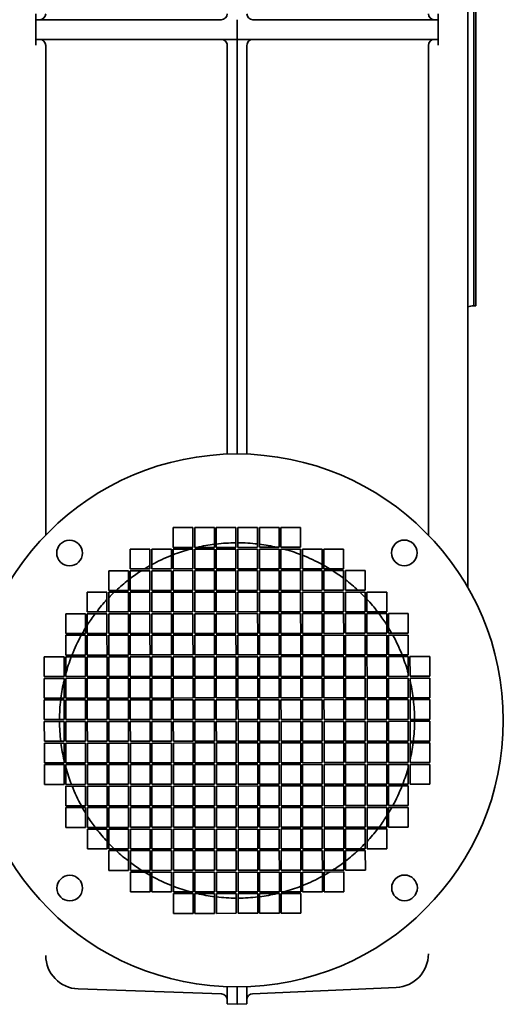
# Model space of a CAD drawing. Header units: millimetres. Extents: x 499 to 1181, y 133 to 1055.
# Tile 2 of 5: x 935 to 1181, y 141 to 640. Entities that reach past the tile are written whole.
import ezdxf

# ---------------------------------------------------------------- set-up
doc = ezdxf.new("R2010")
doc.units = ezdxf.units.MM
doc.header["$LTSCALE"] = 4
doc.layers.add('Krawędzie widoczne(ISO)', color=7, linetype='Continuous', lineweight=35, true_color=0x262659)

msp = doc.modelspace()

# ---------------------------------------------------------------- linework, layer by layer
at = {"layer": 'Krawędzie widoczne(ISO)'}
for p, q in [((1162.5, 955.82), (1162.5, 352.17)), ((1165.5, 774.82), (1165.5, 494.82)), ((1165.6, 774.82), (1165.6, 494.82)), ((1166.5, 774.82), (1166.5, 494.82)), ((943.5, 642.75), (943.5, 639.82)), ((943.5, 639.82), (964.73, 639.82)), ((943.5, 639.82), (943.5, 629.82)), ((1037.5, 639.82), (964.73, 639.82)), ((1045.5, 629.82), (1045.5, 639.82)), ((1126.27, 639.82), (1053.5, 639.82)), ((1126.27, 639.82), (1147.5, 639.82)), ((1147.5, 639.82), (1147.5, 642.75)), ((1147.5, 639.82), (1147.5, 629.82)), ((943.5, 629.82), (943.5, 626.89)), ((964.73, 629.82), (943.5, 629.82)), ((964.73, 629.82), (1045.5, 629.82)), ((1045.5, 419.82), (1045.5, 629.82)), ((1045.5, 629.82), (1126.27, 629.82)), ((1147.5, 629.82), (1126.27, 629.82)), ((1147.5, 626.89), (1147.5, 629.82)), ((948.5, 395.57), (948.5, 626.82)), ((1040.5, 626.82), (1040.5, 419.73)), ((1050.5, 419.73), (1050.5, 626.82)), ((1142.5, 626.82), (1142.5, 395.33)), ((1165.5, 494.92), (1165.6, 494.82)), ((1165.6, 494.82), (1166.5, 494.82)), ((948.5, 395.57), (948.5, 378.71)), ((1142.5, 378.71), (1142.5, 395.33)), ((1013.14, 382.5), (1023.14, 382.51)), ((1013.14, 372.5), (1013.14, 382.5)), ((1023.14, 382.51), (1023.14, 372.51)), ((1024.04, 372.51), (1024.04, 382.51)), ((1024.04, 382.51), (1034.04, 382.51)), ((1034.04, 382.51), (1034.04, 372.51)), ((1034.94, 382.51), (1044.94, 382.52)), ((1034.94, 372.51), (1034.94, 382.51)), ((1044.94, 382.52), (1044.94, 372.52)), ((1045.94, 382.52), (1055.94, 382.53)), ((1045.94, 372.52), (1045.94, 382.52)), ((1055.94, 382.53), (1055.94, 372.53)), ((1056.84, 372.53), (1056.84, 382.53)), ((1056.84, 382.53), (1066.84, 382.53)), ((1066.84, 382.53), (1066.84, 372.53)), ((1067.74, 372.54), (1067.74, 382.54)), ((1067.74, 382.54), (1077.74, 382.54)), ((1077.74, 382.54), (1077.74, 372.54)), ((991.35, 361.59), (991.34, 371.59)), ((991.34, 371.59), (1001.34, 371.59)), ((1001.34, 371.59), (1001.35, 361.59)), ((1002.24, 371.59), (1012.24, 371.6)), ((1002.25, 361.59), (1002.24, 371.59)), ((1012.24, 371.6), (1012.25, 361.6)), ((1023.14, 372.51), (1013.14, 372.5)), ((1013.14, 371.6), (1023.14, 371.61)), ((1013.15, 361.6), (1013.14, 371.6)), ((1023.14, 371.61), (1023.15, 361.61)), ((1034.04, 372.51), (1024.04, 372.51)), ((1024.05, 361.61), (1024.04, 371.61)), ((1024.04, 371.61), (1034.04, 371.61)), ((1034.04, 371.61), (1034.05, 361.61)), ((1044.94, 372.52), (1034.94, 372.51)), ((1034.94, 371.61), (1044.94, 371.62)), ((1034.95, 361.61), (1034.94, 371.61)), ((1044.94, 371.62), (1044.95, 361.62)), ((1055.94, 372.53), (1045.94, 372.52)), ((1045.94, 371.62), (1055.94, 371.63)), ((1045.95, 361.62), (1045.94, 371.62)), ((1055.94, 371.63), (1055.95, 361.63)), ((1066.84, 372.53), (1056.84, 372.53)), ((1056.85, 361.63), (1056.84, 371.63)), ((1056.84, 371.63), (1066.84, 371.63)), ((1066.84, 371.63), (1066.85, 361.63)), ((1077.74, 372.54), (1067.74, 372.54)), ((1067.74, 371.64), (1077.74, 371.64)), ((1067.75, 361.64), (1067.74, 371.64)), ((1077.74, 371.64), (1077.75, 361.64)), ((1078.64, 371.64), (1088.64, 371.65)), ((1078.65, 361.64), (1078.64, 371.64)), ((1088.64, 371.65), (1088.65, 361.65)), ((1089.54, 371.65), (1099.54, 371.66)), ((1089.55, 361.65), (1089.54, 371.65)), ((1099.54, 371.66), (1099.55, 361.66)), ((980.46, 350.68), (980.45, 360.68)), ((980.45, 360.68), (990.45, 360.68)), ((990.45, 360.68), (990.46, 350.68)), ((1001.35, 361.59), (991.35, 361.59)), ((991.36, 350.69), (991.35, 360.69)), ((991.35, 360.69), (1001.35, 360.69)), ((1001.35, 360.69), (1001.36, 350.69)), ((1012.25, 361.6), (1002.25, 361.59)), ((1002.25, 360.69), (1012.25, 360.7)), ((1002.26, 350.69), (1002.25, 360.69)), ((1012.25, 360.7), (1012.26, 350.7)), ((1023.15, 361.61), (1013.15, 361.6)), ((1013.15, 360.7), (1023.15, 360.71)), ((1013.16, 350.7), (1013.15, 360.7)), ((1023.15, 360.71), (1023.16, 350.71)), ((1034.05, 361.61), (1024.05, 361.61)), ((1024.06, 350.71), (1024.05, 360.71)), ((1024.05, 360.71), (1034.05, 360.71)), ((1034.05, 360.71), (1034.06, 350.71)), ((1044.95, 361.62), (1034.95, 361.61)), ((1034.95, 360.71), (1044.95, 360.72)), ((1034.96, 350.71), (1034.95, 360.71)), ((1044.95, 360.72), (1044.96, 350.72)), ((1055.95, 361.63), (1045.95, 361.62)), ((1045.95, 360.72), (1055.95, 360.73)), ((1045.96, 350.72), (1045.95, 360.72)), ((1055.95, 360.73), (1055.96, 350.73)), ((1066.85, 361.63), (1056.85, 361.63)), ((1056.86, 350.73), (1056.85, 360.73)), ((1056.85, 360.73), (1066.85, 360.73)), ((1066.85, 360.73), (1066.86, 350.73)), ((1077.75, 361.64), (1067.75, 361.64)), ((1067.76, 350.74), (1067.75, 360.74)), ((1067.75, 360.74), (1077.75, 360.74)), ((1077.75, 360.74), (1077.76, 350.74)), ((1088.65, 361.65), (1078.65, 361.64)), ((1078.65, 360.74), (1088.65, 360.75)), ((1078.66, 350.74), (1078.65, 360.74)), ((1088.65, 360.75), (1088.66, 350.75)), ((1099.55, 361.66), (1089.55, 361.65)), ((1089.55, 360.75), (1099.55, 360.76)), ((1089.56, 350.75), (1089.55, 360.75)), ((1099.55, 360.76), (1099.56, 350.76)), ((1100.46, 350.76), (1100.45, 360.76)), ((1100.45, 360.76), (1110.45, 360.76)), ((1110.45, 360.76), (1110.46, 350.76)), ((969.56, 349.77), (979.56, 349.78)), ((969.56, 339.77), (969.56, 349.77)), ((979.56, 349.78), (979.56, 339.78)), ((990.46, 350.68), (980.46, 350.68)), ((980.46, 339.78), (980.46, 349.78)), ((980.46, 349.78), (990.46, 349.78)), ((990.46, 349.78), (990.46, 339.78)), ((1001.36, 350.69), (991.36, 350.69)), ((991.36, 339.79), (991.36, 349.79)), ((991.36, 349.79), (1001.36, 349.79)), ((1001.36, 349.79), (1001.36, 339.79)), ((1012.26, 350.7), (1002.26, 350.69)), ((1002.26, 349.79), (1012.26, 349.8)), ((1002.26, 339.79), (1002.26, 349.79)), ((1012.26, 349.8), (1012.26, 339.8)), ((1023.16, 350.71), (1013.16, 350.7)), ((1013.16, 349.8), (1023.16, 349.81)), ((1013.16, 339.8), (1013.16, 349.8)), ((1023.16, 349.81), (1023.16, 339.81)), ((1034.06, 350.71), (1024.06, 350.71)), ((1024.06, 339.81), (1024.06, 349.81)), ((1024.06, 349.81), (1034.06, 349.81)), ((1034.06, 349.81), (1034.06, 339.81)), ((1044.96, 350.72), (1034.96, 350.71)), ((1034.96, 349.81), (1044.96, 349.82)), ((1034.96, 339.81), (1034.96, 349.81)), ((1044.96, 349.82), (1044.96, 339.82)), ((1055.96, 350.73), (1045.96, 350.72)), ((1045.96, 349.82), (1055.96, 349.83)), ((1045.96, 339.82), (1045.96, 349.82)), ((1055.96, 349.83), (1055.96, 339.83)), ((1066.86, 350.73), (1056.86, 350.73)), ((1056.86, 339.83), (1056.86, 349.83)), ((1056.86, 349.83), (1066.86, 349.83)), ((1066.86, 349.83), (1066.86, 339.83)), ((1077.76, 350.74), (1067.76, 350.74)), ((1067.76, 339.84), (1067.76, 349.84)), ((1067.76, 349.84), (1077.76, 349.84)), ((1077.76, 349.84), (1077.76, 339.84)), ((1088.66, 350.75), (1078.66, 350.74)), ((1078.66, 349.84), (1088.66, 349.85)), ((1078.66, 339.84), (1078.66, 349.84)), ((1088.66, 349.85), (1088.66, 339.85)), ((1099.56, 350.76), (1089.56, 350.75)), ((1089.56, 349.85), (1099.56, 349.86)), ((1089.56, 339.85), (1089.56, 349.85)), ((1099.56, 349.86), (1099.56, 339.86)), ((1110.46, 350.76), (1100.46, 350.76)), ((1100.46, 339.86), (1100.46, 349.86)), ((1100.46, 349.86), (1110.46, 349.86)), ((1110.46, 349.86), (1110.46, 339.86)), ((1111.36, 349.86), (1121.36, 349.87)), ((1111.36, 339.86), (1111.36, 349.86)), ((1121.36, 349.87), (1121.36, 339.87)), ((979.56, 339.78), (969.56, 339.77)), ((990.46, 339.78), (980.46, 339.78)), ((1001.36, 339.79), (991.36, 339.79)), ((1012.26, 339.8), (1002.26, 339.79)), ((1023.16, 339.81), (1013.16, 339.8)), ((1034.06, 339.81), (1024.06, 339.81)), ((1044.96, 339.82), (1034.96, 339.81)), ((1055.96, 339.83), (1045.96, 339.82)), ((1066.86, 339.83), (1056.86, 339.83)), ((1077.76, 339.84), (1067.76, 339.84)), ((1088.66, 339.85), (1078.66, 339.84)), ((1099.56, 339.86), (1089.56, 339.85)), ((1110.46, 339.86), (1100.46, 339.86)), ((1121.36, 339.87), (1111.36, 339.86)), ((958.66, 338.86), (968.66, 338.87)), ((958.67, 328.86), (958.66, 338.86)), ((968.66, 338.87), (968.67, 328.87)), ((969.56, 338.87), (979.56, 338.88)), ((969.57, 328.87), (969.56, 338.87)), ((979.56, 338.88), (979.57, 328.88)), ((980.47, 328.88), (980.46, 338.88)), ((980.46, 338.88), (990.46, 338.88)), ((990.46, 338.88), (990.47, 328.88)), ((991.37, 328.89), (991.36, 338.89)), ((991.36, 338.89), (1001.36, 338.89)), ((1001.36, 338.89), (1001.37, 328.89)), ((1002.26, 338.89), (1012.26, 338.9)), ((1002.27, 328.89), (1002.26, 338.89)), ((1012.26, 338.9), (1012.27, 328.9)), ((1013.16, 338.9), (1023.16, 338.91)), ((1013.17, 328.9), (1013.16, 338.9)), ((1023.16, 338.91), (1023.17, 328.91)), ((1024.07, 328.91), (1024.06, 338.91)), ((1024.06, 338.91), (1034.06, 338.91)), ((1034.06, 338.91), (1034.07, 328.91)), ((1034.96, 338.91), (1044.96, 338.92)), ((1034.97, 328.91), (1034.96, 338.91)), ((1044.96, 338.92), (1044.97, 328.92)), ((1045.96, 338.92), (1055.96, 338.93)), ((1045.97, 328.92), (1045.96, 338.92)), ((1055.96, 338.93), (1055.97, 328.93)), ((1056.87, 328.93), (1056.86, 338.93)), ((1056.86, 338.93), (1066.86, 338.93)), ((1066.86, 338.93), (1066.87, 328.93)), ((1067.77, 328.94), (1067.76, 338.94)), ((1067.76, 338.94), (1077.76, 338.94)), ((1077.76, 338.94), (1077.77, 328.94)), ((1078.66, 338.94), (1088.66, 338.95)), ((1078.67, 328.94), (1078.66, 338.94)), ((1088.66, 338.95), (1088.67, 328.95)), ((1089.56, 338.95), (1099.56, 338.96)), ((1089.57, 328.95), (1089.56, 338.95)), ((1099.56, 338.96), (1099.57, 328.96)), ((1100.47, 328.96), (1100.46, 338.96)), ((1100.46, 338.96), (1110.46, 338.96)), ((1110.46, 338.96), (1110.47, 328.96)), ((1111.36, 338.96), (1121.36, 338.97)), ((1111.37, 328.96), (1111.36, 338.96)), ((1121.36, 338.97), (1121.37, 328.97)), ((1122.26, 338.97), (1132.26, 338.98)), ((1122.27, 328.97), (1122.26, 338.97)), ((1132.26, 338.98), (1132.27, 328.98)), ((968.67, 328.87), (958.67, 328.86)), ((958.67, 327.96), (968.67, 327.97)), ((958.68, 317.96), (958.67, 327.96)), ((968.67, 327.97), (968.68, 317.97)), ((979.57, 328.88), (969.57, 328.87)), ((969.57, 327.97), (979.57, 327.98)), ((969.58, 317.97), (969.57, 327.97)), ((979.57, 327.98), (979.58, 317.98)), ((990.47, 328.88), (980.47, 328.88)), ((980.48, 317.98), (980.47, 327.98)), ((980.47, 327.98), (990.47, 327.98)), ((990.47, 327.98), (990.48, 317.98)), ((1001.37, 328.89), (991.37, 328.89)), ((991.38, 317.99), (991.37, 327.99)), ((991.37, 327.99), (1001.37, 327.99)), ((1001.37, 327.99), (1001.38, 317.99)), ((1012.27, 328.9), (1002.27, 328.89)), ((1002.27, 327.99), (1012.27, 328)), ((1002.28, 317.99), (1002.27, 327.99)), ((1012.27, 328), (1012.28, 318)), ((1023.17, 328.91), (1013.17, 328.9)), ((1013.17, 328), (1023.17, 328.01)), ((1013.18, 318), (1013.17, 328)), ((1023.17, 328.01), (1023.18, 318.01)), ((1034.07, 328.91), (1024.07, 328.91)), ((1024.08, 318.01), (1024.07, 328.01)), ((1024.07, 328.01), (1034.07, 328.01)), ((1034.07, 328.01), (1034.08, 318.01)), ((1044.97, 328.92), (1034.97, 328.91)), ((1034.97, 328.01), (1044.97, 328.02)), ((1034.98, 318.01), (1034.97, 328.01)), ((1044.97, 328.02), (1044.98, 318.02)), ((1055.97, 328.93), (1045.97, 328.92)), ((1045.97, 328.02), (1055.97, 328.03)), ((1045.98, 318.02), (1045.97, 328.02)), ((1055.97, 328.03), (1055.98, 318.03)), ((1066.87, 328.93), (1056.87, 328.93)), ((1056.88, 318.03), (1056.87, 328.03)), ((1056.87, 328.03), (1066.87, 328.03)), ((1066.87, 328.03), (1066.88, 318.03)), ((1077.77, 328.94), (1067.77, 328.94)), ((1067.78, 318.04), (1067.77, 328.04)), ((1067.77, 328.04), (1077.77, 328.04)), ((1077.77, 328.04), (1077.78, 318.04)), ((1088.67, 328.95), (1078.67, 328.94)), ((1078.67, 328.04), (1088.67, 328.05)), ((1078.68, 318.04), (1078.67, 328.04)), ((1088.67, 328.05), (1088.68, 318.05)), ((1099.57, 328.96), (1089.57, 328.95)), ((1089.57, 328.05), (1099.57, 328.06)), ((1089.58, 318.05), (1089.57, 328.05)), ((1099.57, 328.06), (1099.58, 318.06)), ((1110.47, 328.96), (1100.47, 328.96)), ((1100.48, 318.06), (1100.47, 328.06)), ((1100.47, 328.06), (1110.47, 328.06)), ((1110.47, 328.06), (1110.48, 318.06)), ((1121.37, 328.97), (1111.37, 328.96)), ((1111.37, 328.06), (1121.37, 328.07)), ((1111.38, 318.06), (1111.37, 328.06)), ((1121.37, 328.07), (1121.38, 318.07)), ((1132.27, 328.98), (1122.27, 328.97)), ((1122.27, 328.07), (1132.27, 328.08)), ((1122.28, 318.07), (1122.27, 328.07)), ((1132.27, 328.08), (1132.28, 318.08)), ((947.79, 307.06), (947.78, 317.06)), ((947.78, 317.06), (957.78, 317.06)), ((957.78, 317.06), (957.79, 307.06)), ((968.68, 317.97), (958.68, 317.96)), ((958.68, 317.06), (968.68, 317.07)), ((958.69, 307.06), (958.68, 317.06)), ((968.68, 317.07), (968.69, 307.07)), ((979.58, 317.98), (969.58, 317.97)), ((969.58, 317.07), (979.58, 317.08)), ((969.59, 307.07), (969.58, 317.07)), ((979.58, 317.08), (979.59, 307.08)), ((990.48, 317.98), (980.48, 317.98)), ((980.49, 307.08), (980.48, 317.08)), ((980.48, 317.08), (990.48, 317.08)), ((990.48, 317.08), (990.49, 307.08)), ((1001.38, 317.99), (991.38, 317.99)), ((991.39, 307.09), (991.38, 317.09)), ((991.38, 317.09), (1001.38, 317.09)), ((1001.38, 317.09), (1001.39, 307.09)), ((1012.28, 318), (1002.28, 317.99)), ((1002.28, 317.09), (1012.28, 317.1)), ((1002.29, 307.09), (1002.28, 317.09)), ((1012.28, 317.1), (1012.29, 307.1)), ((1023.18, 318.01), (1013.18, 318)), ((1013.18, 317.1), (1023.18, 317.11)), ((1013.19, 307.1), (1013.18, 317.1)), ((1023.18, 317.11), (1023.19, 307.11)), ((1034.08, 318.01), (1024.08, 318.01)), ((1024.09, 307.11), (1024.08, 317.11)), ((1024.08, 317.11), (1034.08, 317.11)), ((1034.08, 317.11), (1034.09, 307.11)), ((1044.98, 318.02), (1034.98, 318.01)), ((1034.98, 317.11), (1044.98, 317.12)), ((1034.99, 307.11), (1034.98, 317.11)), ((1044.98, 317.12), (1044.99, 307.12)), ((1055.98, 318.03), (1045.98, 318.02)), ((1045.98, 317.12), (1055.98, 317.13)), ((1045.99, 307.12), (1045.98, 317.12)), ((1055.98, 317.13), (1055.99, 307.13)), ((1066.88, 318.03), (1056.88, 318.03)), ((1056.89, 307.13), (1056.88, 317.13)), ((1056.88, 317.13), (1066.88, 317.13)), ((1066.88, 317.13), (1066.89, 307.13)), ((1077.78, 318.04), (1067.78, 318.04)), ((1067.79, 307.14), (1067.78, 317.14)), ((1067.78, 317.14), (1077.78, 317.14)), ((1077.78, 317.14), (1077.79, 307.14)), ((1088.68, 318.05), (1078.68, 318.04)), ((1078.68, 317.14), (1088.68, 317.15)), ((1078.69, 307.14), (1078.68, 317.14)), ((1088.68, 317.15), (1088.69, 307.15)), ((1099.58, 318.06), (1089.58, 318.05)), ((1089.58, 317.15), (1099.58, 317.16)), ((1089.59, 307.15), (1089.58, 317.15)), ((1099.58, 317.16), (1099.59, 307.16)), ((1110.48, 318.06), (1100.48, 318.06)), ((1100.49, 307.16), (1100.48, 317.16)), ((1100.48, 317.16), (1110.48, 317.16)), ((1110.48, 317.16), (1110.49, 307.16)), ((1121.38, 318.07), (1111.38, 318.06)), ((1111.38, 317.16), (1121.38, 317.17)), ((1111.39, 307.16), (1111.38, 317.16)), ((1121.38, 317.17), (1121.39, 307.17)), ((1132.28, 318.08), (1122.28, 318.07)), ((1122.28, 317.17), (1132.28, 317.18)), ((1122.29, 307.17), (1122.28, 317.17)), ((1132.28, 317.18), (1132.29, 307.18)), ((1133.19, 307.18), (1133.18, 317.18)), ((1133.18, 317.18), (1143.18, 317.18)), ((1143.18, 317.18), (1143.19, 307.18)), ((957.79, 307.06), (947.79, 307.06)), ((947.79, 296.16), (947.79, 306.16)), ((947.79, 306.16), (957.79, 306.16)), ((957.79, 306.16), (957.79, 296.16)), ((968.69, 307.07), (958.69, 307.06)), ((958.69, 306.16), (968.69, 306.17)), ((958.69, 296.16), (958.69, 306.16)), ((968.69, 306.17), (968.69, 296.17)), ((979.59, 307.08), (969.59, 307.07)), ((969.59, 306.17), (979.59, 306.18)), ((969.59, 296.17), (969.59, 306.17)), ((979.59, 306.18), (979.59, 296.18)), ((990.49, 307.08), (980.49, 307.08)), ((980.49, 296.18), (980.49, 306.18)), ((980.49, 306.18), (990.49, 306.18)), ((990.49, 306.18), (990.49, 296.18)), ((1001.39, 307.09), (991.39, 307.09)), ((991.39, 296.19), (991.39, 306.19)), ((991.39, 306.19), (1001.39, 306.19)), ((1001.39, 306.19), (1001.39, 296.19)), ((1012.29, 307.1), (1002.29, 307.09)), ((1002.29, 306.19), (1012.29, 306.2)), ((1002.29, 296.19), (1002.29, 306.19)), ((1012.29, 306.2), (1012.29, 296.2)), ((1023.19, 307.11), (1013.19, 307.1)), ((1013.19, 306.2), (1023.19, 306.21)), ((1013.19, 296.2), (1013.19, 306.2)), ((1023.19, 306.21), (1023.19, 296.21)), ((1034.09, 307.11), (1024.09, 307.11)), ((1024.09, 296.21), (1024.09, 306.21)), ((1024.09, 306.21), (1034.09, 306.21)), ((1034.09, 306.21), (1034.09, 296.21)), ((1044.99, 307.12), (1034.99, 307.11)), ((1034.99, 306.21), (1044.99, 306.22)), ((1034.99, 296.21), (1034.99, 306.21)), ((1044.99, 306.22), (1044.99, 296.22)), ((1055.99, 307.13), (1045.99, 307.12)), ((1045.99, 306.22), (1055.99, 306.23)), ((1045.99, 296.22), (1045.99, 306.22)), ((1055.99, 306.23), (1055.99, 296.23)), ((1066.89, 307.13), (1056.89, 307.13)), ((1056.89, 296.23), (1056.89, 306.23)), ((1056.89, 306.23), (1066.89, 306.23)), ((1066.89, 306.23), (1066.89, 296.23)), ((1077.79, 307.14), (1067.79, 307.14)), ((1067.79, 296.24), (1067.79, 306.24)), ((1067.79, 306.24), (1077.79, 306.24)), ((1077.79, 306.24), (1077.79, 296.24)), ((1088.69, 307.15), (1078.69, 307.14)), ((1078.69, 306.24), (1088.69, 306.25)), ((1078.69, 296.24), (1078.69, 306.24)), ((1088.69, 306.25), (1088.69, 296.25)), ((1099.59, 307.16), (1089.59, 307.15)), ((1089.59, 306.25), (1099.59, 306.26)), ((1089.59, 296.25), (1089.59, 306.25)), ((1099.59, 306.26), (1099.59, 296.26)), ((1110.49, 307.16), (1100.49, 307.16)), ((1100.49, 296.26), (1100.49, 306.26)), ((1100.49, 306.26), (1110.49, 306.26)), ((1110.49, 306.26), (1110.49, 296.26)), ((1121.39, 307.17), (1111.39, 307.16)), ((1111.39, 306.26), (1121.39, 306.27)), ((1111.39, 296.26), (1111.39, 306.26)), ((1121.39, 306.27), (1121.39, 296.27)), ((1132.29, 307.18), (1122.29, 307.17)), ((1122.29, 306.27), (1132.29, 306.28)), ((1122.29, 296.27), (1122.29, 306.27)), ((1132.29, 306.28), (1132.29, 296.28)), ((1143.19, 307.18), (1133.19, 307.18)), ((1133.19, 306.28), (1143.19, 306.28)), ((1133.19, 296.28), (1133.19, 306.28)), ((1143.19, 306.28), (1143.19, 296.28)), ((957.79, 296.16), (947.79, 296.16)), ((947.8, 285.26), (947.79, 295.26)), ((947.79, 295.26), (957.79, 295.26)), ((957.79, 295.26), (957.8, 285.26)), ((968.69, 296.17), (958.69, 296.16)), ((958.69, 295.26), (968.69, 295.27)), ((958.7, 285.26), (958.69, 295.26)), ((968.69, 295.27), (968.7, 285.27)), ((979.59, 296.18), (969.59, 296.17)), ((969.59, 295.27), (979.59, 295.28)), ((969.6, 285.27), (969.59, 295.27)), ((979.59, 295.28), (979.6, 285.28)), ((990.49, 296.18), (980.49, 296.18)), ((980.5, 285.28), (980.49, 295.28)), ((980.49, 295.28), (990.49, 295.28)), ((990.49, 295.28), (990.5, 285.28)), ((1001.39, 296.19), (991.39, 296.19)), ((991.4, 285.29), (991.39, 295.29)), ((991.39, 295.29), (1001.39, 295.29)), ((1001.39, 295.29), (1001.4, 285.29)), ((1012.29, 296.2), (1002.29, 296.19)), ((1002.29, 295.29), (1012.29, 295.3)), ((1002.3, 285.29), (1002.29, 295.29)), ((1012.29, 295.3), (1012.3, 285.3)), ((1023.19, 296.21), (1013.19, 296.2)), ((1013.19, 295.3), (1023.19, 295.31)), ((1013.2, 285.3), (1013.19, 295.3)), ((1023.19, 295.31), (1023.2, 285.31)), ((1034.09, 296.21), (1024.09, 296.21)), ((1024.1, 285.31), (1024.09, 295.31)), ((1024.09, 295.31), (1034.09, 295.31)), ((1034.09, 295.31), (1034.1, 285.31)), ((1044.99, 296.22), (1034.99, 296.21)), ((1034.99, 295.31), (1044.99, 295.32)), ((1035, 285.31), (1034.99, 295.31)), ((1044.99, 295.32), (1045, 285.32)), ((1055.99, 296.23), (1045.99, 296.22)), ((1045.99, 295.32), (1055.99, 295.33)), ((1046, 285.32), (1045.99, 295.32)), ((1055.99, 295.33), (1056, 285.33)), ((1066.89, 296.23), (1056.89, 296.23)), ((1056.9, 285.33), (1056.89, 295.33)), ((1056.89, 295.33), (1066.89, 295.33)), ((1066.89, 295.33), (1066.9, 285.33)), ((1077.79, 296.24), (1067.79, 296.24)), ((1067.79, 295.34), (1077.79, 295.34)), ((1067.8, 285.34), (1067.79, 295.34)), ((1077.79, 295.34), (1077.8, 285.34)), ((1088.69, 296.25), (1078.69, 296.24)), ((1078.69, 295.34), (1088.69, 295.35)), ((1078.7, 285.34), (1078.69, 295.34)), ((1088.69, 295.35), (1088.7, 285.35)), ((1099.59, 296.26), (1089.59, 296.25)), ((1089.59, 295.35), (1099.59, 295.36)), ((1089.6, 285.35), (1089.59, 295.35)), ((1099.59, 295.36), (1099.6, 285.36)), ((1110.49, 296.26), (1100.49, 296.26)), ((1100.5, 285.36), (1100.49, 295.36)), ((1100.49, 295.36), (1110.49, 295.36)), ((1110.49, 295.36), (1110.5, 285.36)), ((1121.39, 296.27), (1111.39, 296.26)), ((1111.39, 295.36), (1121.39, 295.37)), ((1111.4, 285.36), (1111.39, 295.36)), ((1121.39, 295.37), (1121.4, 285.37)), ((1132.29, 296.28), (1122.29, 296.27)), ((1122.29, 295.37), (1132.29, 295.38)), ((1122.3, 285.37), (1122.29, 295.37)), ((1132.29, 295.38), (1132.3, 285.38)), ((1143.19, 296.28), (1133.19, 296.28)), ((1133.19, 295.38), (1143.19, 295.38)), ((1133.2, 285.38), (1133.19, 295.38)), ((1143.19, 295.38), (1143.2, 285.38)), ((957.8, 285.26), (947.8, 285.26)), ((968.7, 285.27), (958.7, 285.26)), ((979.6, 285.28), (969.6, 285.27)), ((990.5, 285.28), (980.5, 285.28)), ((1001.4, 285.29), (991.4, 285.29)), ((1012.3, 285.3), (1002.3, 285.29)), ((1023.2, 285.31), (1013.2, 285.3)), ((1034.1, 285.31), (1024.1, 285.31)), ((1024.1, 284.31), (1034.1, 284.31)), ((1034.1, 284.31), (1034.11, 274.31)), ((1045, 285.32), (1035, 285.31)), ((1035, 284.31), (1045, 284.32)), ((1035.01, 274.31), (1035, 284.31)), ((1045, 284.32), (1045.01, 274.32)), ((1056, 285.33), (1046, 285.32)), ((1046, 284.32), (1056, 284.33)), ((1046.01, 274.32), (1046, 284.32)), ((1056, 284.33), (1056.01, 274.33)), ((1066.9, 285.33), (1056.9, 285.33)), ((1056.91, 274.33), (1056.9, 284.33)), ((1056.9, 284.33), (1066.9, 284.33)), ((1066.9, 284.33), (1066.91, 274.33)), ((1077.8, 285.34), (1067.8, 285.34)), ((1067.81, 274.34), (1067.8, 284.34)), ((1067.8, 284.34), (1077.8, 284.34)), ((1077.8, 284.34), (1077.81, 274.34)), ((1088.7, 285.35), (1078.7, 285.34)), ((1078.7, 284.34), (1088.7, 284.35)), ((1078.71, 274.34), (1078.7, 284.34)), ((1088.7, 284.35), (1088.71, 274.35)), ((1099.6, 285.36), (1089.6, 285.35)), ((1089.6, 284.35), (1099.6, 284.36)), ((1089.61, 274.35), (1089.6, 284.35)), ((1099.6, 284.36), (1099.61, 274.36)), ((1110.5, 285.36), (1100.5, 285.36)), ((1100.51, 274.36), (1100.5, 284.36)), ((1100.5, 284.36), (1110.5, 284.36)), ((1110.5, 284.36), (1110.51, 274.36)), ((1121.4, 285.37), (1111.4, 285.36)), ((1111.4, 284.36), (1121.4, 284.37)), ((1111.41, 274.36), (1111.4, 284.36)), ((1121.4, 284.37), (1121.41, 274.37)), ((1132.3, 285.38), (1122.3, 285.37)), ((1122.3, 284.37), (1132.3, 284.38)), ((1122.31, 274.37), (1122.3, 284.37)), ((1132.3, 284.38), (1132.31, 274.38)), ((1143.2, 285.38), (1133.2, 285.38)), ((1133.21, 274.38), (1133.2, 284.38)), ((1133.2, 284.38), (1143.2, 284.38)), ((1143.2, 284.38), (1143.21, 274.38)), ((947.81, 274.26), (947.8, 284.26)), ((947.8, 284.26), (957.8, 284.26)), ((957.8, 284.26), (957.81, 274.26)), ((958.7, 284.26), (968.7, 284.27)), ((958.71, 274.26), (958.7, 284.26)), ((968.7, 284.27), (968.71, 274.27)), ((969.6, 284.27), (979.6, 284.28)), ((969.61, 274.27), (969.6, 284.27)), ((979.6, 284.28), (979.61, 274.28)), ((980.5, 284.28), (990.5, 284.28)), ((980.51, 274.28), (980.5, 284.28)), ((990.5, 284.28), (990.51, 274.28)), ((991.41, 274.29), (991.4, 284.29)), ((991.4, 284.29), (1001.4, 284.29)), ((1001.4, 284.29), (1001.41, 274.29)), ((1002.3, 284.29), (1012.3, 284.3)), ((1002.31, 274.29), (1002.3, 284.29)), ((1012.3, 284.3), (1012.31, 274.3)), ((1013.2, 284.3), (1023.2, 284.31)), ((1013.21, 274.3), (1013.2, 284.3)), ((1023.2, 284.31), (1023.21, 274.31)), ((1024.11, 274.31), (1024.1, 284.31)), ((1077.81, 274.34), (1067.81, 274.34)), ((1088.71, 274.35), (1078.71, 274.34)), ((1099.61, 274.36), (1089.61, 274.35)), ((1110.51, 274.36), (1100.51, 274.36)), ((1121.41, 274.37), (1111.41, 274.36)), ((1132.31, 274.38), (1122.31, 274.37)), ((1143.21, 274.38), (1133.21, 274.38)), ((957.81, 274.26), (947.81, 274.26)), ((947.81, 263.36), (947.81, 273.36)), ((947.81, 273.36), (957.81, 273.36)), ((957.81, 273.36), (957.81, 263.36)), ((968.71, 274.27), (958.71, 274.26)), ((958.71, 273.36), (968.71, 273.37)), ((958.71, 263.36), (958.71, 273.36)), ((968.71, 273.37), (968.71, 263.37)), ((979.61, 274.28), (969.61, 274.27)), ((969.61, 273.37), (979.61, 273.38)), ((969.61, 263.37), (969.61, 273.37)), ((979.61, 273.38), (979.61, 263.38)), ((990.51, 274.28), (980.51, 274.28)), ((980.51, 273.38), (990.51, 273.38)), ((980.51, 263.38), (980.51, 273.38)), ((990.51, 273.38), (990.51, 263.38)), ((1001.41, 274.29), (991.41, 274.29)), ((991.41, 273.39), (1001.41, 273.39)), ((991.41, 263.39), (991.41, 273.39)), ((1001.41, 273.39), (1001.41, 263.39)), ((1012.31, 274.3), (1002.31, 274.29)), ((1002.31, 273.39), (1012.31, 273.4)), ((1002.31, 263.39), (1002.31, 273.39)), ((1012.31, 273.4), (1012.31, 263.4)), ((1023.21, 274.31), (1013.21, 274.3)), ((1013.21, 273.4), (1023.21, 273.41)), ((1013.21, 263.4), (1013.21, 273.4)), ((1023.21, 273.41), (1023.21, 263.41)), ((1034.11, 274.31), (1024.11, 274.31)), ((1024.11, 273.41), (1034.11, 273.41)), ((1024.11, 263.41), (1024.11, 273.41)), ((1034.11, 273.41), (1034.11, 263.41)), ((1045.01, 274.32), (1035.01, 274.31)), ((1035.01, 273.41), (1045.01, 273.42)), ((1035.01, 263.41), (1035.01, 273.41)), ((1045.01, 273.42), (1045.01, 263.42)), ((1056.01, 274.33), (1046.01, 274.32)), ((1046.01, 273.42), (1056.01, 273.43)), ((1046.01, 263.42), (1046.01, 273.42)), ((1056.01, 273.43), (1056.01, 263.43)), ((1066.91, 274.33), (1056.91, 274.33)), ((1056.91, 263.43), (1056.91, 273.43)), ((1056.91, 273.43), (1066.91, 273.43)), ((1066.91, 273.43), (1066.91, 263.43)), ((1067.81, 263.44), (1067.81, 273.44)), ((1067.81, 273.44), (1077.81, 273.44)), ((1077.81, 273.44), (1077.81, 263.44)), ((1078.71, 273.44), (1088.71, 273.45)), ((1078.71, 263.44), (1078.71, 273.44)), ((1088.71, 273.45), (1088.71, 263.45)), ((1089.61, 273.45), (1099.61, 273.46)), ((1089.61, 263.45), (1089.61, 273.45)), ((1099.61, 273.46), (1099.61, 263.46)), ((1100.51, 263.46), (1100.51, 273.46)), ((1100.51, 273.46), (1110.51, 273.46)), ((1110.51, 273.46), (1110.51, 263.46)), ((1111.41, 273.46), (1121.41, 273.47)), ((1111.41, 263.46), (1111.41, 273.46)), ((1121.41, 273.47), (1121.41, 263.47)), ((1122.31, 273.47), (1132.31, 273.48)), ((1122.31, 263.47), (1122.31, 273.47)), ((1132.31, 273.48), (1132.31, 263.48)), ((1133.21, 263.48), (1133.21, 273.48)), ((1133.21, 273.48), (1143.21, 273.48)), ((1143.21, 273.48), (1143.21, 263.48)), ((957.81, 263.36), (947.81, 263.36)), ((947.82, 252.46), (947.81, 262.46)), ((947.81, 262.46), (957.81, 262.46)), ((957.81, 262.46), (957.82, 252.46)), ((968.71, 263.37), (958.71, 263.36)), ((958.71, 262.46), (968.71, 262.47)), ((958.72, 252.46), (958.71, 262.46)), ((968.71, 262.47), (968.72, 252.47)), ((979.61, 263.38), (969.61, 263.37)), ((969.61, 262.47), (979.61, 262.48)), ((969.62, 252.47), (969.61, 262.47)), ((979.61, 262.48), (979.62, 252.48)), ((990.51, 263.38), (980.51, 263.38)), ((980.52, 252.48), (980.51, 262.48)), ((980.51, 262.48), (990.51, 262.48)), ((990.51, 262.48), (990.52, 252.48)), ((1001.41, 263.39), (991.41, 263.39)), ((991.41, 262.49), (1001.41, 262.49)), ((991.42, 252.49), (991.41, 262.49)), ((1001.41, 262.49), (1001.42, 252.49)), ((1012.31, 263.4), (1002.31, 263.39)), ((1002.31, 262.49), (1012.31, 262.5)), ((1002.32, 252.49), (1002.31, 262.49)), ((1012.31, 262.5), (1012.32, 252.5)), ((1023.21, 263.41), (1013.21, 263.4)), ((1013.21, 262.5), (1023.21, 262.51)), ((1013.22, 252.5), (1013.21, 262.5)), ((1023.21, 262.51), (1023.22, 252.51)), ((1034.11, 263.41), (1024.11, 263.41)), ((1024.11, 262.51), (1034.11, 262.51)), ((1024.12, 252.51), (1024.11, 262.51)), ((1034.11, 262.51), (1034.12, 252.51)), ((1045.01, 263.42), (1035.01, 263.41)), ((1035.01, 262.51), (1045.01, 262.52)), ((1035.02, 252.51), (1035.01, 262.51)), ((1045.01, 262.52), (1045.02, 252.52)), ((1056.01, 263.43), (1046.01, 263.42)), ((1046.01, 262.52), (1056.01, 262.53)), ((1046.02, 252.52), (1046.01, 262.52)), ((1056.01, 262.53), (1056.02, 252.53)), ((1066.91, 263.43), (1056.91, 263.43)), ((1056.91, 262.53), (1066.91, 262.53)), ((1056.92, 252.53), (1056.91, 262.53)), ((1066.91, 262.53), (1066.92, 252.53)), ((1077.81, 263.44), (1067.81, 263.44)), ((1067.81, 262.54), (1077.81, 262.54)), ((1067.82, 252.54), (1067.81, 262.54)), ((1077.81, 262.54), (1077.82, 252.54)), ((1088.71, 263.45), (1078.71, 263.44)), ((1078.71, 262.54), (1088.71, 262.55)), ((1078.72, 252.54), (1078.71, 262.54)), ((1088.71, 262.55), (1088.72, 252.55)), ((1099.61, 263.46), (1089.61, 263.45)), ((1089.61, 262.55), (1099.61, 262.56)), ((1089.62, 252.55), (1089.61, 262.55)), ((1099.61, 262.56), (1099.62, 252.56)), ((1110.51, 263.46), (1100.51, 263.46)), ((1100.52, 252.56), (1100.51, 262.56)), ((1100.51, 262.56), (1110.51, 262.56)), ((1110.51, 262.56), (1110.52, 252.56)), ((1121.41, 263.47), (1111.41, 263.46)), ((1111.41, 262.56), (1121.41, 262.57)), ((1111.42, 252.56), (1111.41, 262.56)), ((1121.41, 262.57), (1121.42, 252.57)), ((1132.31, 263.48), (1122.31, 263.47)), ((1122.31, 262.57), (1132.31, 262.58)), ((1122.32, 252.57), (1122.31, 262.57)), ((1132.31, 262.58), (1132.32, 252.58)), ((1143.21, 263.48), (1133.21, 263.48)), ((1133.21, 262.58), (1143.21, 262.58)), ((1133.22, 252.58), (1133.21, 262.58)), ((1143.21, 262.58), (1143.22, 252.58)), ((957.82, 252.46), (947.82, 252.46)), ((968.72, 252.47), (958.72, 252.46)), ((958.72, 251.56), (968.72, 251.57)), ((958.73, 241.56), (958.72, 251.56)), ((968.72, 251.57), (968.73, 241.57)), ((979.62, 252.48), (969.62, 252.47)), ((969.62, 251.57), (979.62, 251.58)), ((969.63, 241.57), (969.62, 251.57)), ((979.62, 251.58), (979.63, 241.58)), ((990.52, 252.48), (980.52, 252.48)), ((980.52, 251.58), (990.52, 251.58)), ((980.53, 241.58), (980.52, 251.58)), ((990.52, 251.58), (990.53, 241.58)), ((1001.42, 252.49), (991.42, 252.49)), ((991.42, 251.59), (1001.42, 251.59)), ((991.43, 241.59), (991.42, 251.59)), ((1001.42, 251.59), (1001.43, 241.59)), ((1012.32, 252.5), (1002.32, 252.49)), ((1002.32, 251.59), (1012.32, 251.6)), ((1002.33, 241.59), (1002.32, 251.59)), ((1012.32, 251.6), (1012.33, 241.6)), ((1023.22, 252.51), (1013.22, 252.5)), ((1013.22, 251.6), (1023.22, 251.61)), ((1013.23, 241.6), (1013.22, 251.6)), ((1023.22, 251.61), (1023.23, 241.61)), ((1034.12, 252.51), (1024.12, 252.51)), ((1024.12, 251.61), (1034.12, 251.61)), ((1024.13, 241.61), (1024.12, 251.61)), ((1034.12, 251.61), (1034.13, 241.61)), ((1045.02, 252.52), (1035.02, 252.51)), ((1035.02, 251.61), (1045.02, 251.62)), ((1035.03, 241.61), (1035.02, 251.61)), ((1045.02, 251.62), (1045.03, 241.62)), ((1056.02, 252.53), (1046.02, 252.52)), ((1046.02, 251.62), (1056.02, 251.63)), ((1046.03, 241.62), (1046.02, 251.62)), ((1056.02, 251.63), (1056.03, 241.63)), ((1066.92, 252.53), (1056.92, 252.53)), ((1056.93, 241.63), (1056.92, 251.63)), ((1056.92, 251.63), (1066.92, 251.63)), ((1066.92, 251.63), (1066.93, 241.63)), ((1077.82, 252.54), (1067.82, 252.54)), ((1067.83, 241.64), (1067.82, 251.64)), ((1067.82, 251.64), (1077.82, 251.64)), ((1077.82, 251.64), (1077.83, 241.64)), ((1088.72, 252.55), (1078.72, 252.54)), ((1078.72, 251.64), (1088.72, 251.65)), ((1078.73, 241.64), (1078.72, 251.64)), ((1088.72, 251.65), (1088.73, 241.65)), ((1099.62, 252.56), (1089.62, 252.55)), ((1089.62, 251.65), (1099.62, 251.66)), ((1089.63, 241.65), (1089.62, 251.65)), ((1099.62, 251.66), (1099.63, 241.66)), ((1110.52, 252.56), (1100.52, 252.56)), ((1100.53, 241.66), (1100.52, 251.66)), ((1100.52, 251.66), (1110.52, 251.66)), ((1110.52, 251.66), (1110.53, 241.66)), ((1121.42, 252.57), (1111.42, 252.56)), ((1111.42, 251.66), (1121.42, 251.67)), ((1111.43, 241.66), (1111.42, 251.66)), ((1121.42, 251.67), (1121.43, 241.67)), ((1132.32, 252.58), (1122.32, 252.57)), ((1122.32, 251.67), (1132.32, 251.68)), ((1122.33, 241.67), (1122.32, 251.67)), ((1132.32, 251.68), (1132.33, 241.68)), ((1143.22, 252.58), (1133.22, 252.58)), ((968.73, 241.57), (958.73, 241.56)), ((958.73, 240.66), (968.73, 240.67)), ((958.74, 230.66), (958.73, 240.66)), ((968.73, 240.67), (968.74, 230.67)), ((979.63, 241.58), (969.63, 241.57)), ((969.63, 240.67), (979.63, 240.68)), ((969.64, 230.67), (969.63, 240.67)), ((979.63, 240.68), (979.64, 230.68)), ((990.53, 241.58), (980.53, 241.58)), ((980.53, 240.68), (990.53, 240.68)), ((980.54, 230.68), (980.53, 240.68)), ((990.53, 240.68), (990.54, 230.68)), ((1001.43, 241.59), (991.43, 241.59)), ((991.44, 230.69), (991.43, 240.69)), ((991.43, 240.69), (1001.43, 240.69)), ((1001.43, 240.69), (1001.44, 230.69)), ((1012.33, 241.6), (1002.33, 241.59)), ((1002.33, 240.69), (1012.33, 240.7)), ((1002.34, 230.69), (1002.33, 240.69)), ((1012.33, 240.7), (1012.34, 230.7)), ((1023.23, 241.61), (1013.23, 241.6)), ((1013.23, 240.7), (1023.23, 240.71)), ((1013.24, 230.7), (1013.23, 240.7)), ((1023.23, 240.71), (1023.24, 230.71)), ((1034.13, 241.61), (1024.13, 241.61)), ((1024.13, 240.71), (1034.13, 240.71)), ((1024.14, 230.71), (1024.13, 240.71)), ((1034.13, 240.71), (1034.14, 230.71)), ((1045.03, 241.62), (1035.03, 241.61)), ((1035.03, 240.71), (1045.03, 240.72)), ((1035.04, 230.71), (1035.03, 240.71)), ((1045.03, 240.72), (1045.04, 230.72)), ((1056.03, 241.63), (1046.03, 241.62)), ((1046.03, 240.72), (1056.03, 240.73)), ((1046.04, 230.72), (1046.03, 240.72)), ((1056.03, 240.73), (1056.04, 230.73)), ((1066.93, 241.63), (1056.93, 241.63)), ((1056.94, 230.73), (1056.93, 240.73)), ((1056.93, 240.73), (1066.93, 240.73)), ((1066.93, 240.73), (1066.94, 230.73)), ((1077.83, 241.64), (1067.83, 241.64)), ((1067.84, 230.74), (1067.83, 240.74)), ((1067.83, 240.74), (1077.83, 240.74)), ((1077.83, 240.74), (1077.84, 230.74)), ((1088.73, 241.65), (1078.73, 241.64)), ((1078.73, 240.74), (1088.73, 240.75)), ((1078.74, 230.74), (1078.73, 240.74)), ((1088.73, 240.75), (1088.74, 230.75)), ((1099.63, 241.66), (1089.63, 241.65)), ((1089.63, 240.75), (1099.63, 240.76)), ((1089.64, 230.75), (1089.63, 240.75)), ((1099.63, 240.76), (1099.64, 230.76)), ((1110.53, 241.66), (1100.53, 241.66)), ((1100.53, 240.76), (1110.53, 240.76)), ((1100.54, 230.76), (1100.53, 240.76)), ((1110.53, 240.76), (1110.54, 230.76)), ((1121.43, 241.67), (1111.43, 241.66)), ((1111.43, 240.76), (1121.43, 240.77)), ((1111.44, 230.76), (1111.43, 240.76)), ((1121.43, 240.77), (1121.44, 230.77)), ((1132.33, 241.68), (1122.33, 241.67)), ((1122.33, 240.77), (1132.33, 240.78)), ((1122.34, 230.77), (1122.33, 240.77)), ((1132.33, 240.78), (1132.34, 230.78)), ((968.74, 230.67), (958.74, 230.66)), ((979.64, 230.68), (969.64, 230.67)), ((969.64, 229.77), (979.64, 229.78)), ((969.64, 219.77), (969.64, 229.77)), ((979.64, 229.78), (979.64, 219.78)), ((990.54, 230.68), (980.54, 230.68)), ((980.54, 229.78), (990.54, 229.78)), ((980.54, 219.78), (980.54, 229.78)), ((990.54, 229.78), (990.54, 219.78)), ((1001.44, 230.69), (991.44, 230.69)), ((991.44, 219.79), (991.44, 229.79)), ((991.44, 229.79), (1001.44, 229.79)), ((1001.44, 229.79), (1001.44, 219.79)), ((1012.34, 230.7), (1002.34, 230.69)), ((1002.34, 229.79), (1012.34, 229.8)), ((1002.34, 219.79), (1002.34, 229.79)), ((1012.34, 229.8), (1012.34, 219.8)), ((1023.24, 230.71), (1013.24, 230.7)), ((1013.24, 229.8), (1023.24, 229.81)), ((1013.24, 219.8), (1013.24, 229.8)), ((1023.24, 229.81), (1023.24, 219.81)), ((1034.14, 230.71), (1024.14, 230.71)), ((1024.14, 229.81), (1034.14, 229.81)), ((1024.14, 219.81), (1024.14, 229.81)), ((1034.14, 229.81), (1034.14, 219.81)), ((1045.04, 230.72), (1035.04, 230.71)), ((1035.04, 229.81), (1045.04, 229.82)), ((1035.04, 219.81), (1035.04, 229.81)), ((1045.04, 229.82), (1045.04, 219.82)), ((1056.04, 230.73), (1046.04, 230.72)), ((1046.04, 229.82), (1056.04, 229.83)), ((1046.04, 219.82), (1046.04, 229.82)), ((1056.04, 229.83), (1056.04, 219.83)), ((1066.94, 230.73), (1056.94, 230.73)), ((1056.94, 219.83), (1056.94, 229.83)), ((1056.94, 229.83), (1066.94, 229.83)), ((1066.94, 229.83), (1066.94, 219.83)), ((1077.84, 230.74), (1067.84, 230.74)), ((1067.84, 229.84), (1077.84, 229.84)), ((1067.84, 219.84), (1067.84, 229.84)), ((1077.84, 229.84), (1077.84, 219.84)), ((1088.74, 230.75), (1078.74, 230.74)), ((1078.74, 229.84), (1088.74, 229.85)), ((1078.74, 219.84), (1078.74, 229.84)), ((1088.74, 229.85), (1088.74, 219.85)), ((1099.64, 230.76), (1089.64, 230.75)), ((1089.64, 229.85), (1099.64, 229.86)), ((1089.64, 219.85), (1089.64, 229.85)), ((1099.64, 229.86), (1099.64, 219.86)), ((1110.54, 230.76), (1100.54, 230.76)), ((1100.54, 219.86), (1100.54, 229.86)), ((1100.54, 229.86), (1110.54, 229.86)), ((1110.54, 229.86), (1110.54, 219.86)), ((1121.44, 230.77), (1111.44, 230.76)), ((1111.44, 229.86), (1121.44, 229.87)), ((1111.44, 219.86), (1111.44, 229.86)), ((1121.44, 229.87), (1121.44, 219.87)), ((1132.34, 230.78), (1122.34, 230.77)), ((979.64, 219.78), (969.64, 219.77)), ((990.54, 219.78), (980.54, 219.78)), ((1001.44, 219.79), (991.44, 219.79)), ((1012.34, 219.8), (1002.34, 219.79)), ((1023.24, 219.81), (1013.24, 219.8)), ((1034.14, 219.81), (1024.14, 219.81)), ((1045.04, 219.82), (1035.04, 219.81)), ((1056.04, 219.83), (1046.04, 219.82)), ((1066.94, 219.83), (1056.94, 219.83)), ((1077.84, 219.84), (1067.84, 219.84)), ((1088.74, 219.85), (1078.74, 219.84)), ((1099.64, 219.86), (1089.64, 219.85)), ((1110.54, 219.86), (1100.54, 219.86)), ((1121.44, 219.87), (1111.44, 219.86)), ((980.54, 218.88), (990.54, 218.88)), ((980.55, 208.88), (980.54, 218.88)), ((990.54, 218.88), (990.55, 208.88)), ((991.44, 218.89), (1001.44, 218.89)), ((991.45, 208.89), (991.44, 218.89)), ((1001.44, 218.89), (1001.45, 208.89)), ((1002.34, 218.89), (1012.34, 218.9)), ((1002.35, 208.89), (1002.34, 218.89)), ((1012.34, 218.9), (1012.35, 208.9)), ((1013.24, 218.9), (1023.24, 218.91)), ((1013.25, 208.9), (1013.24, 218.9)), ((1023.24, 218.91), (1023.25, 208.91)), ((1024.14, 218.91), (1034.14, 218.91)), ((1024.15, 208.91), (1024.14, 218.91)), ((1034.14, 218.91), (1034.15, 208.91)), ((1035.04, 218.91), (1045.04, 218.92)), ((1035.05, 208.91), (1035.04, 218.91)), ((1045.04, 218.92), (1045.05, 208.92)), ((1046.04, 218.92), (1056.04, 218.93)), ((1046.05, 208.92), (1046.04, 218.92)), ((1056.04, 218.93), (1056.05, 208.93)), ((1056.94, 218.93), (1066.94, 218.93)), ((1056.95, 208.93), (1056.94, 218.93)), ((1066.94, 218.93), (1066.95, 208.93)), ((1067.84, 218.94), (1077.84, 218.94)), ((1067.85, 208.94), (1067.84, 218.94)), ((1077.84, 218.94), (1077.85, 208.94)), ((1078.74, 218.94), (1088.74, 218.95)), ((1078.75, 208.94), (1078.74, 218.94)), ((1088.74, 218.95), (1088.75, 208.95)), ((1089.64, 218.95), (1099.64, 218.96)), ((1089.65, 208.95), (1089.64, 218.95)), ((1099.64, 218.96), (1099.65, 208.96)), ((1100.55, 208.96), (1100.54, 218.96)), ((1100.54, 218.96), (1110.54, 218.96)), ((1110.54, 218.96), (1110.55, 208.96)), ((990.55, 208.88), (980.55, 208.88)), ((1001.45, 208.89), (991.45, 208.89)), ((991.45, 207.99), (1001.45, 207.99)), ((991.46, 197.99), (991.45, 207.99)), ((1001.45, 207.99), (1001.46, 197.99)), ((1012.35, 208.9), (1002.35, 208.89)), ((1002.35, 207.99), (1012.35, 208)), ((1002.36, 197.99), (1002.35, 207.99)), ((1012.35, 208), (1012.36, 198)), ((1023.25, 208.91), (1013.25, 208.9)), ((1013.25, 208), (1023.25, 208.01)), ((1013.26, 198), (1013.25, 208)), ((1023.25, 208.01), (1023.26, 198.01)), ((1034.15, 208.91), (1024.15, 208.91)), ((1024.15, 208.01), (1034.15, 208.01)), ((1024.16, 198.01), (1024.15, 208.01)), ((1034.15, 208.01), (1034.16, 198.01)), ((1045.05, 208.92), (1035.05, 208.91)), ((1035.05, 208.01), (1045.05, 208.02)), ((1035.06, 198.01), (1035.05, 208.01)), ((1045.05, 208.02), (1045.06, 198.02)), ((1056.05, 208.93), (1046.05, 208.92)), ((1046.05, 208.02), (1056.05, 208.03)), ((1046.06, 198.02), (1046.05, 208.02)), ((1056.05, 208.03), (1056.06, 198.03)), ((1066.95, 208.93), (1056.95, 208.93)), ((1056.96, 198.03), (1056.95, 208.03)), ((1056.95, 208.03), (1066.95, 208.03)), ((1066.95, 208.03), (1066.96, 198.03)), ((1077.85, 208.94), (1067.85, 208.94)), ((1067.85, 208.04), (1077.85, 208.04)), ((1067.86, 198.04), (1067.85, 208.04)), ((1077.85, 208.04), (1077.86, 198.04)), ((1088.75, 208.95), (1078.75, 208.94)), ((1078.75, 208.04), (1088.75, 208.05)), ((1078.76, 198.04), (1078.75, 208.04)), ((1088.75, 208.05), (1088.76, 198.05)), ((1099.65, 208.96), (1089.65, 208.95)), ((1089.65, 208.05), (1099.65, 208.06)), ((1089.66, 198.05), (1089.65, 208.05)), ((1099.65, 208.06), (1099.66, 198.06)), ((1110.55, 208.96), (1100.55, 208.96)), ((1001.46, 197.99), (991.46, 197.99)), ((1012.36, 198), (1002.36, 197.99)), ((1023.26, 198.01), (1013.26, 198)), ((1013.26, 197.1), (1023.26, 197.11)), ((1013.26, 187.1), (1013.26, 197.1)), ((1023.26, 197.11), (1023.26, 187.11)), ((1034.16, 198.01), (1024.16, 198.01)), ((1024.16, 197.11), (1034.16, 197.11)), ((1024.16, 187.11), (1024.16, 197.11)), ((1034.16, 197.11), (1034.16, 187.11)), ((1045.06, 198.02), (1035.06, 198.01)), ((1035.06, 197.11), (1045.06, 197.12)), ((1035.06, 187.11), (1035.06, 197.11)), ((1045.06, 197.12), (1045.06, 187.12)), ((1056.06, 198.03), (1046.06, 198.02)), ((1046.06, 197.12), (1056.06, 197.13)), ((1046.06, 187.12), (1046.06, 197.12)), ((1056.06, 197.13), (1056.06, 187.13)), ((1066.96, 198.03), (1056.96, 198.03)), ((1056.96, 187.13), (1056.96, 197.13)), ((1056.96, 197.13), (1066.96, 197.13)), ((1066.96, 197.13), (1066.96, 187.13)), ((1077.86, 198.04), (1067.86, 198.04)), ((1067.86, 197.14), (1077.86, 197.14)), ((1067.86, 187.14), (1067.86, 197.14)), ((1077.86, 197.14), (1077.86, 187.14)), ((1088.76, 198.05), (1078.76, 198.04)), ((1099.66, 198.06), (1089.66, 198.05)), ((1023.26, 187.11), (1013.26, 187.1)), ((1034.16, 187.11), (1024.16, 187.11)), ((1045.06, 187.12), (1035.06, 187.11)), ((1056.06, 187.13), (1046.06, 187.12)), ((1066.96, 187.13), (1056.96, 187.13)), ((1077.86, 187.14), (1067.86, 187.14)), ((1040.5, 149.91), (1040.5, 141.2)), ((1045.5, 141.03), (1045.5, 149.82)), ((1050.5, 141.2), (1050.5, 149.91)), ((964.91, 148.84), (1037.6, 146.31)), ((1126.24, 149.55), (1053.37, 146.37)), ((1040.5, 141.2), (1045.5, 141.03)), ((1050.5, 141.2), (1045.5, 141.03))]:
    msp.add_line(p, q, dxfattribs=at)
for centre, radius in [((1045.5, 284.82), 135), ((960.59, 369.62), 6.5), ((1130.3, 369.73), 6.5), ((960.7, 199.91), 6.5), ((1130.41, 200.02), 6.5)]:
    msp.add_circle(centre, radius, dxfattribs=at)
for centre, radius, start, end in [((945.5, 642.82), 3, 270, 0), ((1037.5, 642.82), 3, 270, 0), ((1053.5, 642.82), 3, 180, 270), ((1145.5, 642.82), 3, 180, 270), ((945.5, 626.82), 3, 0, 90), ((1145.5, 626.82), 3, 90, 180), ((1165.5, 484.82), 10, 90, 107.4576), ((1045.5, 284.82), 90, 90.3556, 96.7371), ((1045.6, 284.92), 89.9, 83.3943, 89.7824), ((1045.6, 284.92), 89.9, 77.0492, 82.8165), ((1045.5, 284.82), 90, 105.3618, 111.0693), ((1045.5, 284.82), 90, 97.3144, 103.0184), ((1045.6, 284.92), 89.9, 69.0492, 74.7044), ((1045.5, 284.82), 90, 111.6844, 118.7227), ((1045.6, 284.92), 89.9, 61.3898, 68.4335), ((1045.5, 284.82), 90, 122.5435, 126.9869), ((1045.5, 284.82), 90, 119.3779, 121.4612), ((1045.6, 284.92), 89.9, 58.5956, 60.7341), ((1045.6, 284.92), 89.9, 53.1197, 57.5126), ((1045.5, 284.82), 90, 127.7072, 132.9643), ((1045.6, 284.92), 89.9, 47.0854, 52.3988), ((1045.5, 284.82), 90, 133.7991, 136.2756), ((1045.6, 284.92), 89.9, 43.8247, 46.2501), ((1045.5, 284.82), 90, 137.1104, 142.3674), ((1045.6, 284.92), 89.9, 37.676, 42.9894), ((1045.5, 284.82), 90, 143.0878, 147.5311), ((1045.6, 284.92), 89.9, 32.5622, 36.9551), ((1045.5, 284.82), 90, 148.6134, 150.6968), ((1045.6, 284.92), 89.9, 29.3407, 31.4792), ((1045.5, 284.82), 90, 151.3519, 158.3902), ((1045.6, 284.92), 89.9, 21.6412, 28.685), ((1045.5, 284.82), 90, 159.0054, 164.7128), ((1045.6, 284.92), 89.9, 15.3706, 21.0256), ((1045.5, 284.82), 90, 167.0563, 172.7603), ((1045.6, 284.92), 89.9, 7.2583, 13.0258), ((1045.5, 284.82), 90, 173.3376, 179.719), ((1045.6, 284.92), 89.9, 0.2923, 6.6805), ((1045.5, 284.82), 90, 353.3376, 359.719), ((1045.5, 284.82), 90, 180.3556, 186.7371), ((1045.5, 284.82), 90, 187.3144, 193.0184), ((1045.5, 284.82), 90, 347.0563, 352.7603), ((1045.5, 284.82), 90, 195.3618, 201.0693), ((1045.5, 284.82), 90, 339.0054, 344.7128), ((1045.5, 284.82), 90, 201.6844, 208.7227), ((1045.5, 284.82), 90, 331.3519, 338.3902), ((1045.5, 284.82), 90, 209.3779, 211.4612), ((1045.5, 284.82), 90, 328.6134, 330.6968), ((1045.5, 284.82), 90, 212.5435, 216.9869), ((1045.5, 284.82), 90, 323.0878, 327.5311), ((1045.5, 284.82), 90, 217.7072, 222.9643), ((1045.5, 284.82), 90, 317.1104, 322.3674), ((1045.5, 284.82), 90, 223.7991, 226.2756), ((1045.5, 284.82), 90, 313.7991, 316.2756), ((1045.5, 284.82), 90, 227.1104, 232.3674), ((1045.5, 284.82), 90, 307.7072, 312.9643), ((1045.5, 284.82), 90, 233.0878, 237.5311), ((1045.5, 284.82), 90, 302.5435, 306.9869), ((1045.5, 284.82), 90, 238.6134, 240.6968), ((1045.5, 284.82), 90, 241.3519, 248.3902), ((1045.5, 284.82), 90, 291.6844, 298.7227), ((1045.5, 284.82), 90, 299.3779, 301.4612), ((1045.5, 284.82), 90, 249.0054, 254.7128), ((1045.5, 284.82), 90, 285.3618, 291.0693), ((1045.5, 284.82), 90, 257.0563, 262.7603), ((1045.5, 284.82), 90, 263.3376, 269.719), ((1045.5, 284.82), 90, 270.3556, 276.7371), ((1045.5, 284.82), 90, 277.3144, 283.0184), ((965.5, 165.83), 17, 180, 268), ((1125.5, 166.54), 17, 272.5, 0), ((1037.5, 143.31), 3, 0, 88), ((1053.5, 143.38), 3, 92.5, 180)]:
    msp.add_arc(centre, radius, start, end, dxfattribs=at)
for points, knots in [([(1040.5, 626.82), (1040.5, 627.19), (1040.43, 627.59), (1040.12, 628.33), (1039.89, 628.67), (1039.36, 629.2), (1039.02, 629.44), (1038.29, 629.74), (1037.88, 629.82), (1037.51, 629.82), (1037.5, 629.82), (1037.5, 629.82), (1037.5, 629.82)], [-0.4517262, -0.4517262, -0.4517262, -0.4517262, -0.3393304, -0.3393304, -0.2261198, -0.2261198, -0.1130599, -0.1130599, 0, 0, 0, 0.0007319, 0.0007319, 0.0007319, 0.0007319]), ([(1053.5, 629.82), (1053.5, 629.82), (1053.5, 629.82), (1053.49, 629.82), (1053.12, 629.82), (1052.71, 629.74), (1051.98, 629.44), (1051.64, 629.2), (1051.11, 628.67), (1050.88, 628.33), (1050.57, 627.59), (1050.5, 627.19), (1050.5, 626.82)], [-0.0007319, -0.0007319, -0.0007319, -0.0007319, 0, 0, 0, 0.1130599, 0.1130599, 0.2261198, 0.2261198, 0.3393304, 0.3393304, 0.4517262, 0.4517262, 0.4517262, 0.4517262])]:
    msp.add_open_spline(points, degree=3, knots=knots, dxfattribs=at)

doc.saveas('drawing.dxf')
